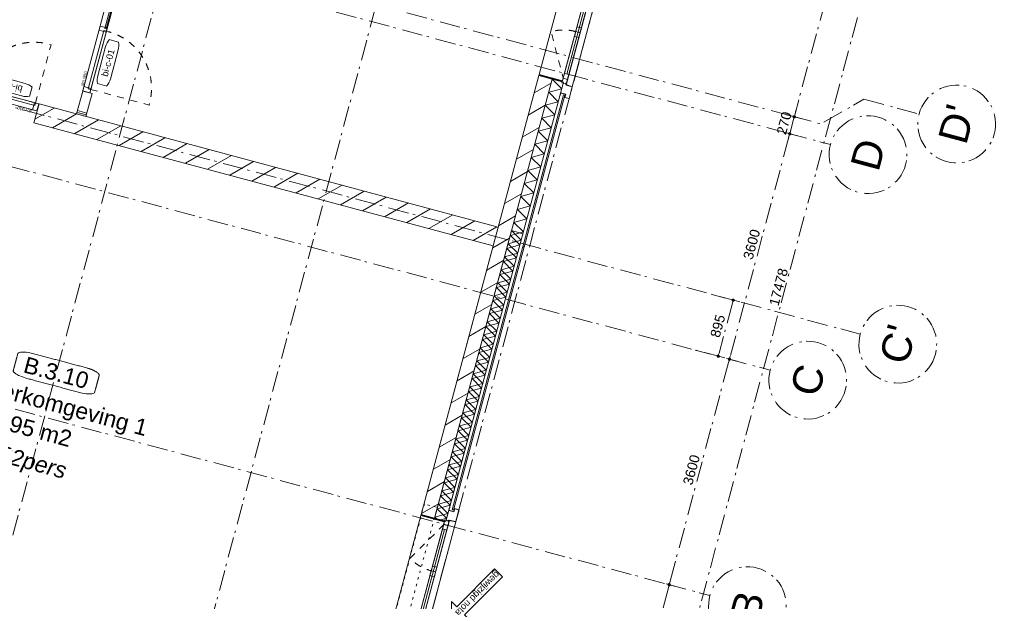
# Model space of a CAD drawing. Header units: millimetres. Extents: x -7616 to 74263, y -35603 to 21987.
# Tile 46 of 48: x 56783 to 71976, y -25611 to -16641. Entities that reach past the tile are written whole.
import ezdxf
from ezdxf.enums import TextEntityAlignment as Align

# ---------------------------------------------------------------- set-up
doc = ezdxf.new("R2010")
doc.units = ezdxf.units.MM
doc.header["$LTSCALE"] = 508
doc.header["$PDMODE"] = 1
doc.header["$PDSIZE"] = -2
for name, pattern in [('Dash Style-1', [0.41664, 0.20828, -0.20836]), ('Dash Style-5', [0.20828, 0.069425, -0.138855]), ('Dash Style-6', [1.04164, 0.625, -0.20828, 0.06943, -0.13893])]:
    doc.linetypes.add(name, pattern=pattern)
doc.layers.get('0').update_dxf_attribs({"lineweight": 0})
doc.layers.get('DEFPOINTS').update_dxf_attribs({"lineweight": 0})
for name, color, linetype, lineweight in [('(00) tekening-lijn draairichting', 7, 'Dash Style-1', 0), ('(00) tekening-merk kozijn', 40, 'Continuous', 0), ('(00) tekening-stramien-algemeen', 7, 'Dash Style-6', 0), ('(00) tekening-wijzigingspijl', 142, 'Continuous', 0), ('(00) tekst-algemeen', 8, 'Continuous', 0), ('(00) tekst-klein', 8, 'Continuous', 0), ('(00) tekst-ruimtenummer-algemeen', 8, 'Continuous', 0), ('(00) tekst-ruimtenummer-gradering', 8, 'Continuous', 0), ('(22) binnenwanden-X kalkzandsteen', 1, 'Continuous', 0), ('(22) binnenwanden-X metal stud _', 92, 'Continuous', 0), ('(28) hoofddraagconstructie-bovenliggend', 1, 'Dash Style-5', 0), ('(42) binnenwandafwerkingen-R plaatmateriaal algemeen', 12, 'Continuous', 0), ('(__) constructies_materialen-K isolatie', 8, 'Continuous', 0), ('(__) constructies_materialen-Xh2 staalproducten', 1, 'Continuous', 0), ('None', 7, 'Continuous', 0)]:
    doc.layers.add(name, color=color, linetype=linetype, lineweight=lineweight)
doc.styles.add('Arial', font='Arial.ttf')
doc.styles.add('Arial Italic (italic)', font='Arial Italic')
doc.styles.add('Helvetica', font='Helvetica')
doc.dimstyles.new('KE __', dxfattribs={"dimtxt": 151.308594, "dimasz": 50.074463, "dimexe": 125, "dimexo": 500, "dimgap": 25, "dimtad": 1, "dimdec": 1, "dimtxsty": 'Helvetica', "dimblk": 'DOT', "dimblk1": 'DOT', "dimblk2": 'DOT', "dimcen": 0, "dimdle": 100, "dimazin": 0, "dimtfac": 0.8, "dimtdec": 1, "dimtix": 1, "dimtmove": 0, "dimatfit": 0, "dimldrblk": 'DOT', "dimfxl": 150, "dimfxlon": 1, "dimfrac": 2, "dimtolj": 1, "dimarcsym": 0})
pattern_1 = [(45, (0, 0), (-176.7767, 176.7767), [])]

# ---------------------------------------------------------------- blocks, each defined once
blk = doc.blocks.new('00-merk kozijn')
at = {"layer": '(00) tekening-merk kozijn', "color": 2, "lineweight": 0, "transparency": 33554687, "flags": 128}
blk.add_lwpolyline([(233, 50, 0.105357), (349, 75), (350, 75), (350, 225), (349, 225, 0.105357), (233, 250), (-233, 250, 0.105357), (-349, 225), (-350, 225), (-350, 75), (-349, 75, 0.105357), (-233, 50)], format="xyb", close=True, dxfattribs=at)
at = {"layer": 'None', "color": 7, "linetype": 'Continuous', "lineweight": 0, "transparency": 33554687}
blk.add_point((0, 0), dxfattribs=at)
at = {"layer": '(00) tekening-merk kozijn', "color": 2, "transparency": 33554687, "style": 'Arial'}
blk.add_attdef('MERK', text='', height=101, dxfattribs=at).set_placement((0, 150), align=Align.MIDDLE_CENTER)
blk = doc.blocks.new('bi-c-01 plt')
at = {"layer": '(00) tekening-lijn draairichting', "color": 17, "lineweight": 0, "transparency": 33554687, "flags": 128}
blk.add_lwpolyline([(57, -114), (57, -1044), (87, -1044, 0.414214), (987, -144), (987, -114)], format="xyb", close=True, dxfattribs=at)
at = {"layer": 'None', "color": 17, "lineweight": 0, "transparency": 33554687}
for p, q in [((1022, -99), (1022, -114)), ((1484, -99), (1484, -114))]:
    blk.add_line(p, q, dxfattribs=at)
at = {"layer": 'None', "color": 17, "lineweight": 0, "transparency": 33554687, "flags": 128}
for points in [[(5, 0), (1526, 0), (1526, -114), (5, -114)], [(5, 0), (72, 0), (72, -114), (5, -114)], [(57, -74), (987, -74), (987, -114), (57, -114)], [(972, 0), (1039, 0), (1039, -114), (972, -114)], [(1022, -79), (1484, -79), (1484, -99), (1022, -99)], [(1459, 0), (1526, 0), (1526, -114), (1459, -114)]]:
    blk.add_lwpolyline(points, close=True, dxfattribs=at)
at = {"layer": 'None', "color": 7, "linetype": 'Continuous', "lineweight": 0, "transparency": 33554687}
for p in [(0, 0), (1531, 0)]:
    blk.add_point(p, dxfattribs=at)
at = {"layer": '(00) tekening-merk kozijn', "color": 1, "transparency": 33554687}
ref = blk.add_blockref('00-merk kozijn', (522, -114), dxfattribs=dict(at, rotation=180))
ref.add_attrib('MERK', 'bi-c-01', dxfattribs={"color": 2, "transparency": 33554687, "height": 100.7, "style": 'Arial'}).set_placement((522, -264), align=Align.MIDDLE_CENTER)
at = {"layer": '(00) tekst-klein', "color": 17, "insert": (72, 2), "char_height": 50.3, "attachment_point": 7, "line_spacing_factor": 0.962448, "style": 'Arial'}
blk.add_mtext('dm 900', dxfattribs=at)
blk = doc.blocks.new('Isolatie Object')
at = {"layer": '(__) constructies_materialen-K isolatie', "color": 2, "lineweight": 0, "transparency": 33554687, "flags": 128}
blk.add_lwpolyline([(0, 90), (7008, 90), (7008, -90), (0, -90)], close=True, dxfattribs=at)
blk.add_lwpolyline([(0, -90), (104, 90), (208, -90), (208, -90), (312, 90), (416, -90), (416, -90), (520, 90), (624, -90), (624, -90), (727, 90), (831, -90), (831, -90), (935, 90), (1039, -90), (1039, -90), (1143, 90), (1247, -90), (1247, -90), (1351, 90), (1455, -90), (1455, -90), (1559, 90), (1663, -90), (1663, -90), (1767, 90), (1871, -90), (1871, -90), (1975, 90), (2078, -90), (2078, -90), (2182, 90), (2286, -90), (2286, -90), (2390, 90), (2494, -90), (2494, -90), (2598, 90), (2702, -90), (2702, -90), (2806, 90), (2910, -90), (2910, -90), (3014, 90), (3118, -90), (3118, -90), (3222, 90), (3326, -90), (3326, -90), (3429, 90), (3533, -90), (3533, -90), (3637, 90), (3741, -90), (3741, -90), (3845, 90), (3949, -90), (3949, -90), (4053, 90), (4157, -90), (4157, -90), (4261, 90), (4365, -90), (4365, -90), (4469, 90), (4573, -90), (4573, -90), (4677, 90), (4780, -90), (4780, -90), (4884, 90), (4988, -90), (4988, -90), (5092, 90), (5196, -90), (5196, -90), (5300, 90), (5404, -90), (5404, -90), (5508, 90), (5612, -90), (5612, -90), (5716, 90), (5820, -90), (5820, -90), (5924, 90), (6028, -90), (6028, -90), (6131, 90), (6235, -90), (6235, -90), (6339, 90), (6443, -90), (6443, -90), (6547, 90), (6651, -90), (6651, -90), (6755, 90), (6859, -90), (6963, 90), (7008, 11)], dxfattribs=at)
blk = doc.blocks.new('Isolatie Object-1')
at = {"layer": '(__) constructies_materialen-K isolatie', "color": 2, "lineweight": 0, "transparency": 33554687, "flags": 128}
blk.add_lwpolyline([(0, 90), (4596, 90), (4596, -90), (0, -90)], close=True, dxfattribs=at)
blk.add_lwpolyline([(0, -90), (104, 90), (208, -90), (208, -90), (312, 90), (416, -90), (416, -90), (520, 90), (624, -90), (624, -90), (727, 90), (831, -90), (831, -90), (935, 90), (1039, -90), (1039, -90), (1143, 90), (1247, -90), (1247, -90), (1351, 90), (1455, -90), (1455, -90), (1559, 90), (1663, -90), (1663, -90), (1767, 90), (1871, -90), (1871, -90), (1975, 90), (2078, -90), (2078, -90), (2182, 90), (2286, -90), (2286, -90), (2390, 90), (2494, -90), (2494, -90), (2598, 90), (2702, -90), (2702, -90), (2806, 90), (2910, -90), (2910, -90), (3014, 90), (3118, -90), (3118, -90), (3222, 90), (3326, -90), (3326, -90), (3429, 90), (3533, -90), (3533, -90), (3637, 90), (3741, -90), (3741, -90), (3845, 90), (3949, -90), (3949, -90), (4053, 90), (4157, -90), (4157, -90), (4261, 90), (4365, -90), (4365, -90), (4469, 90), (4573, -90), (4596, -49)], dxfattribs=at)
blk = doc.blocks.new('kozijn aansluiting-tussenstijl')
at = {"layer": '(42) binnenwandafwerkingen-R plaatmateriaal algemeen', "color": 17, "lineweight": 0, "transparency": 33554687, "flags": 128}
blk.add_lwpolyline([(-60, 444), (-50, 444), (-50, 75), (-60, 75)], close=True, dxfattribs=at)
at = {"layer": 'None', "color": 17, "lineweight": 0, "transparency": 33554687}
blk.add_line((-65, 230), (-65, 444), dxfattribs=at)
at = {"layer": 'None', "color": 17, "lineweight": 0, "transparency": 33554687, "flags": 128}
blk.add_lwpolyline([(-76, 70), (0, 70), (0, 0), (-76, 0)], close=True, dxfattribs=at)
at = {"layer": 'None', "color": 7, "linetype": 'Continuous', "lineweight": 0, "transparency": 33554687}
blk.add_point((0, 0), dxfattribs=at)
blk = doc.blocks.new('zetwerk omlijsting eternit')
at = {"layer": '(__) constructies_materialen-Xh2 staalproducten', "color": 3, "lineweight": 0, "transparency": 33554687, "flags": 128}
for points in [[(7, 13), (-17, 13), (-17, 11), (5, 11), (15, -100), (17, -98)], [(17, -98), (15, -100), (205, -100), (205, -30), (155, -30), (155, 30), (153, 30), (153, -32), (203, -32), (203, -98)], [(205, 48), (157, 48), (157, 0), (155, 0), (155, 50), (205, 50)]]:
    blk.add_lwpolyline(points, close=True, dxfattribs=at)
blk = doc.blocks.new('kozijn aansluiting-hoek met lijst eternit')
at = {"layer": '(42) binnenwandafwerkingen-R plaatmateriaal algemeen', "color": 17, "lineweight": 0, "transparency": 33554687, "flags": 128}
blk.add_lwpolyline([(-32, 444), (-22, 444), (-22, 75), (-32, 75)], close=True, dxfattribs=at)
at = {"layer": 'None', "color": 17, "lineweight": 0, "transparency": 33554687}
blk.add_line((-17, 230), (-17, 444), dxfattribs=at)
at = {"layer": 'None', "color": 17, "lineweight": 0, "transparency": 33554687, "flags": 128}
blk.add_lwpolyline([(-76, 70), (0, 70), (0, 0), (-76, 0)], close=True, dxfattribs=at)
at = {"layer": 'None', "color": 7, "linetype": 'Continuous', "lineweight": 0, "transparency": 33554687}
for p in [(0, 0), (5, 0)]:
    blk.add_point(p, dxfattribs=at)
at = {"layer": 'None', "color": 17, "transparency": 33554687}
blk.add_blockref('zetwerk omlijsting eternit', (0, 0), dxfattribs=at)
blk = doc.blocks.new('Group-14-1')
at = {"layer": 'None', "color": 17, "lineweight": 0, "transparency": 33554687, "flags": 128}
for points in [[(374, 3326), (444, 3326), (444, 3250), (374, 3250)], [(374, 2658), (444, 2658), (444, 2582), (374, 2582)], [(374, 2582), (444, 2582), (444, 2506), (374, 2506)]]:
    blk.add_lwpolyline(points, close=True, dxfattribs=at)
blk = doc.blocks.new('Group-15-1')
at = {"layer": 'None', "color": 17, "lineweight": 0, "transparency": 33554687, "flags": 128}
blk.add_lwpolyline([(-2218, -374), (-2142, -374), (-2142, -444), (-2218, -444)], close=True, dxfattribs=at)
at = {"layer": 'None', "color": 7, "linetype": 'Continuous', "lineweight": 0, "transparency": 33554687}
for p in [(-2223, -444), (-2218, -444)]:
    blk.add_point(p, dxfattribs=at)
at = {"layer": 'None', "color": 17, "transparency": 33554687, "xscale": -1}
blk.add_blockref('zetwerk omlijsting eternit', (-2218, -444), dxfattribs=at)
blk = doc.blocks.new('wijzigingspijl-100')
at = {"layer": '(00) tekening-wijzigingspijl', "color": 1, "lineweight": 0, "flags": 128}
blk.add_lwpolyline([(-1031, -85), (-1031, 87), (-203, 87), (-203, 203), (0, 0), (-203, -201), (-203, -85)], close=True, dxfattribs=at)
at = {"layer": '(00) tekening-wijzigingspijl', "color": 1, "style": 'Arial'}
blk.add_attdef('hoofdveld', text='', height=102, dxfattribs=at).set_placement((-573, 1), align=Align.MIDDLE_CENTER)
blk.add_attdef('subveld', text='', height=75.5, dxfattribs=at).set_placement((-1031, -246), align=Align.MIDDLE_LEFT)
blk = doc.blocks.new('bu-b-09')
at = {"layer": '(00) tekening-lijn draairichting', "color": 17, "lineweight": 0, "transparency": 33554687, "flags": 128}
for points in [[(379, 3326), (7, 2682, 0.13166), (379, 2582)], [(-2142, -374), (-1497, -2, -0.13166), (-1398, -374)]]:
    blk.add_lwpolyline(points, format="xyb", dxfattribs=at)
at = {"layer": 'None', "color": 17, "lineweight": 0, "transparency": 33554687}
for p, q in [((409, 3250), (409, -411)), ((-2142, -409), (409, -409))]:
    blk.add_line(p, q, dxfattribs=at)
at = {"layer": 'None', "color": 17, "lineweight": 0, "transparency": 33554687, "flags": 128}
for points in [[(544, 3412), (444, 3412), (444, -444), (-2232, -444), (-2232, -544), (544, -544), (544, -444), (544, -444)], [(-2218, -444), (444, -444), (444, -374), (444, -374), (444, 3397), (374, 3397), (374, -374), (-2218, -374)], [(0, 3365), (374, 3365), (374, 1268), (0, 1268)], [(379, 1318), (444, 1318), (444, 1242), (379, 1242)], [(-2191, -374), (374, -374), (374, 616), (0, 616), (0, 0), (-2191, 0)], [(379, 642), (444, 642), (444, 566), (379, 566)], [(-2066, -374), (-2066, -444), (-2142, -444), (-2142, -374)], [(-1398, -374), (-1398, -444), (-1474, -444), (-1474, -374)], [(-1322, -374), (-1322, -444), (-1398, -444), (-1398, -374)]]:
    blk.add_lwpolyline(points, close=True, dxfattribs=at)
at = {"layer": '(00) tekst-algemeen', "color": 17, "transparency": 33554687, "rotation": 270}
blk.add_blockref('00-merk kozijn', (544, 1479), dxfattribs=at).add_auto_attribs({'MERK': 'bu-b-09b*'})
at = {"layer": '(00) tekst-algemeen', "color": 17, "transparency": 33554687}
ref = blk.add_blockref('00-merk kozijn', (-753, -544), dxfattribs=dict(at, rotation=180))
ref.add_attrib('MERK', 'bu-b-09a*', dxfattribs={"layer": '(00) tekening-merk kozijn', "color": 2, "transparency": 33554687, "height": 100.7, "style": 'Arial'}).set_placement((-753, -694), align=Align.MIDDLE_CENTER)
at = {"layer": 'None', "color": 17, "transparency": 33554687, "rotation": 90}
for name, p in [('kozijn aansluiting-hoek met lijst eternit', (444, 3397)), ('kozijn aansluiting-tussenstijl', (444, 1318))]:
    blk.add_blockref(name, p, dxfattribs=at)
at = {"layer": 'None', "color": 17, "transparency": 33554687}
for name, p in [('Group-14-1', (0, 0)), ('kozijn aansluiting-tussenstijl', (-2142, -444)), ('Group-15-1', (0, 0))]:
    blk.add_blockref(name, p, dxfattribs=at)
for p, rotation in [((869, 1929), 240), ((-303, -869), 150)]:
    blk.add_blockref('wijzigingspijl-100', p, dxfattribs=dict(at, rotation=rotation)).add_auto_attribs({'hoofdveld': 'gewijzigd nota'})
at = {"layer": 'None', "color": 17, "transparency": 33554687, "xscale": -1, "rotation": 90}
blk.add_blockref('kozijn aansluiting-tussenstijl', (444, 566), dxfattribs=at)
blk = doc.blocks.new('nieuwe hoek')
at = {"layer": '(22) binnenwanden-X kalkzandsteen', "linetype": 'Continuous', "lineweight": 0, "transparency": 33554687}
h = blk.add_hatch(dxfattribs=at)
h.set_pattern_fill('(__)F kzs 1_100', color=253, style=0, pattern_type=2)
h.set_pattern_definition(pattern_1)
h.paths.add_polyline_path([(-544, 3924), (-330, 3924), (-330, 8515), (-544, 8515)])
at = {"layer": '(22) binnenwanden-X kalkzandsteen', "color": 3, "lineweight": 0, "transparency": 33554687}
blk.add_line((-544, 8515), (-544, 3924), dxfattribs=at)
at = {"layer": '(22) binnenwanden-X kalkzandsteen', "color": 3, "lineweight": 0, "transparency": 33554687, "flags": 128}
blk.add_lwpolyline([(-544, 3924), (-330, 3924), (-330, 8515)], dxfattribs=at)
at = {"layer": '(28) hoofddraagconstructie-bovenliggend', "color": 2, "lineweight": 0, "transparency": 33554687, "flags": 128}
blk.add_lwpolyline([(-540, 4094), (-540, 540), (-334, 334), (-334, 4094)], close=True, dxfattribs=at)
blk.add_lwpolyline([(-540, 4094), (-540, 540), (-334, 334), (-334, 4094)], close=True, dxfattribs=at)
at = {"layer": '(42) binnenwandafwerkingen-R plaatmateriaal algemeen', "color": 17, "lineweight": 0, "transparency": 33554687, "flags": 128}
blk.add_lwpolyline([(-80, 8321), (-100, 8321), (-100, 4120), (-80, 4120)], close=True, dxfattribs=at)
at = {"layer": '(__) constructies_materialen-K isolatie', "color": 2, "rotation": 270}
blk.add_blockref('Isolatie Object-1', (-240, 8515), dxfattribs=at)
at = {"layer": 'None', "color": 17, "transparency": 33554687}
blk.add_blockref('bu-b-09', (-544, 544), dxfattribs=at)
blk = doc.blocks.new('bu-b-08')
at = {"layer": '(00) tekening-lijn draairichting', "color": 17, "lineweight": 0, "transparency": 33554687, "flags": 128}
for points in [[(1829, -374, 0.133219), (1729, -7), (1085, -374)], [(4189, -374, -0.133219), (4289, -7), (4933, -374)]]:
    blk.add_lwpolyline(points, format="xyb", dxfattribs=at)
at = {"layer": 'None', "color": 17, "lineweight": 0, "transparency": 33554687}
blk.add_line((4933, -409), (1161, -409), dxfattribs=at)
at = {"layer": 'None', "color": 17, "lineweight": 0, "transparency": 33554687, "flags": 128}
for points in [[(1041, -374), (4977, -374), (4977, 0), (1041, 0)], [(5024, -444), (2744, -444), (2744, -444), (2163, -444), (2163, -444), (994, -444), (994, -544), (5024, -544)], [(5009, -374), (5009, -444), (1009, -444), (1009, -374)], [(1161, -374), (1161, -444), (1085, -444), (1085, -374)], [(1829, -374), (1829, -444), (1753, -444), (1753, -374)], [(1905, -374), (1905, -444), (1829, -444), (1829, -374)], [(4189, -374), (4189, -444), (4113, -444), (4113, -374)], [(4189, -379), (4189, -444), (4113, -444), (4113, -379)], [(4265, -374), (4265, -444), (4189, -444), (4189, -374)], [(4933, -374), (4933, -444), (4857, -444), (4857, -374)]]:
    blk.add_lwpolyline(points, close=True, dxfattribs=at)
at = {"layer": '(00) tekst-algemeen', "color": 17, "transparency": 33554687}
ref = blk.add_blockref('00-merk kozijn', (3009, -544), dxfattribs=dict(at, rotation=180))
ref.add_attrib('MERK', 'bu-b-08*', dxfattribs={"layer": '(00) tekening-merk kozijn', "color": 2, "transparency": 33554687, "height": 100.7, "style": 'Arial'}).set_placement((3009, -694), align=Align.MIDDLE_CENTER)
at = {"layer": 'None', "color": 17, "transparency": 33554687, "xscale": -1}
blk.add_blockref('kozijn aansluiting-hoek met lijst eternit', (1009, -444), dxfattribs=at)
at = {"layer": 'None', "color": 17, "transparency": 33554687}
blk.add_blockref('kozijn aansluiting-hoek met lijst eternit', (5009, -444), dxfattribs=at)
at = {"layer": 'None', "color": 17, "transparency": 33554687, "rotation": 150}
blk.add_blockref('wijzigingspijl-100', (3459, -869), dxfattribs=at).add_auto_attribs({'hoofdveld': 'gewijzigd nota'})
blk = doc.blocks.new('blok b-v3-gevel_constructie')
at = {"layer": '(22) binnenwanden-X kalkzandsteen', "linetype": 'Continuous', "lineweight": 0, "transparency": 33554687}
h = blk.add_hatch(dxfattribs=at)
h.set_pattern_fill('(__)F kzs 1_100', color=253, style=0, pattern_type=2)
h.set_pattern_definition(pattern_1)
h.paths.add_polyline_path([(19906, 10932.48), (19906, 3924), (20120, 3924), (20120, 10932.48)])
h = blk.add_hatch(dxfattribs=at)
h.set_pattern_fill('(__)F kzs 1_100', color=253, style=0, pattern_type=2)
h.set_pattern_definition(pattern_1)
h.paths.add_polyline_path([(12569.99, 8515.45), (19905.99, 8515.45), (19905.99, 8215.45), (12569.99, 8215.45)])
at = {"layer": '(22) binnenwanden-X kalkzandsteen', "color": 3, "lineweight": 0, "transparency": 33554687, "flags": 128}
for points in [[(19906, 10932.48), (19906, 3924), (20120, 3924), (20120, 10932.48)], [(12569.99, 8515.45), (19905.99, 8515.45), (19905.99, 8215.45), (12569.99, 8215.45)]]:
    blk.add_lwpolyline(points, close=True, dxfattribs=at)
at = {"layer": '(42) binnenwandafwerkingen-R plaatmateriaal algemeen', "color": 17, "lineweight": 0, "transparency": 33554687, "flags": 128}
blk.add_lwpolyline([(20350, 10744.5), (20370, 10744.5), (20370, 8320.66), (20350, 8320.66)], close=True, dxfattribs=at)
at = {"layer": '(__) constructies_materialen-K isolatie', "color": 2, "rotation": 270}
blk.add_blockref('Isolatie Object', (20210, 10932.48), dxfattribs=at)
at = {"layer": 'None', "color": 17, "transparency": 33554687, "rotation": 90}
blk.add_blockref('bu-b-08', (19906.02, 9907.48), dxfattribs=at)
at = {"layer": 'None', "color": 17, "transparency": 33554687}
blk.add_blockref('nieuwe hoek', (20450.01, -0.01), dxfattribs=at)
blk = doc.blocks.new('(00)-1-ruimtenummer-200')
at = {"layer": '(00) tekst-ruimtenummer-algemeen', "color": 17, "lineweight": 0, "transparency": 33554687}
blk.add_open_spline([(433, 618), (491, 618), (592, 600), (650, 570), (650, 420), (650, 271), (592, 241), (491, 223), (0, 223), (-491, 223), (-592, 241), (-650, 271), (-650, 420), (-650, 570), (-592, 600), (-491, 618), (-15, 618), (433, 618)], degree=2, knots=[0, 0, 0, 0.013296, 0.026591, 0.039887, 0.251662, 0.264958, 0.278253, 0.291549, 0.503324, 0.51662, 0.529915, 0.543211, 0.754986, 0.768281, 0.781577, 0.794873, 1, 1, 1], dxfattribs=at)
at = {"layer": 'None', "color": 7, "linetype": 'Continuous', "lineweight": 0}
blk.add_point((0, 0), dxfattribs=at)
at = {"layer": '(00) tekst-ruimtenummer-algemeen', "color": 17, "transparency": 33554687, "style": 'Arial'}
for tag, p in [('nummer', (0, 223)), ('naam', (0, -243)), ('oppervlak', (0, -710))]:
    blk.add_attdef(tag, text='', height=252, dxfattribs=at).set_placement(p, align=Align.BOTTOM_CENTER)
at = {"layer": '(00) tekst-ruimtenummer-gradering', "color": 17, "transparency": 33554687, "style": 'Arial Italic (italic)'}
blk.add_attdef('personen', text='', height=252, dxfattribs=at).set_placement((0, -875), align=Align.TOP_CENTER)
at = {"layer": 'None', "color": 0, "flags": 1}
blk.add_attdef('klasse', (-1353, -1668), '', height=252, dxfattribs=at)
blk = doc.blocks.new('blok B 03')
at = {"layer": '(22) binnenwanden-X metal stud _', "linetype": 'Continuous', "lineweight": 0, "transparency": 33554687}
h = blk.add_hatch(dxfattribs=at)
h.set_pattern_fill('(__) metal stud-_ 1_100-1', color=253, style=0, pattern_type=2)
h.set_pattern_definition([(0, (0, 0), (3e-14, -500), []), (0, (2e-15, -30), (3e-14, -500), []), (0, (4e-15, -60), (3e-14, -500), [])])
h.paths.add_polyline_path([(60800, 8880.95), (60650, 8880.95), (60650, 8515.43), (60800, 8515.43)])
at = {"layer": '(22) binnenwanden-X metal stud _', "color": 7, "lineweight": 0, "transparency": 33554687, "flags": 128}
blk.add_lwpolyline([(60800, 8880.95), (60650, 8880.95), (60650, 8515.43), (60800, 8515.43)], close=True, dxfattribs=at)
at = {"layer": 'None', "color": 17, "transparency": 33554687}
blk.add_blockref('blok b-v3-gevel_constructie', (47480.01, -0.02), dxfattribs=at)
for p, rotation in [((60650, 8880.95), 90), ((60050, 8401.43), 180)]:
    blk.add_blockref('bi-c-01 plt', p, dxfattribs=dict(at, rotation=rotation))
blk.add_blockref('(00)-1-ruimtenummer-200', (61380.65, 4154.89), dxfattribs=at).add_auto_attribs({'nummer': 'B.3.10', 'naam': 'PC werkomgeving 1', 'oppervlak': '95 m2', 'personen': '62pers'})
blk = doc.blocks.new('Group-85-1')
at = {"layer": '(00) tekening-stramien-algemeen', "color": 2, "lineweight": 0, "transparency": 33554687}
for p, q in [((71038, 270), (-1885, 270)), ((71038, 0), (-1885, 0)), ((71014, -2705), (-1885, -2705)), ((71014, -3600), (-1885, -3600)), ((71014, -7200), (-1885, -7200))]:
    blk.add_line(p, q, dxfattribs=at)
blk = doc.blocks.new('Stramien blok B')
at = {"layer": '(00) tekening-stramien-algemeen', "color": 2, "lineweight": 0, "transparency": 33554687}
for p, q in [((61110, 1818.9), (61110, -14997.6)), ((64410, 1818.9), (64410, -14997.6)), ((67660, 1818.9), (67660, -14997.6))]:
    blk.add_line(p, q, dxfattribs=at)
at = {"layer": 'None', "color": 17, "transparency": 33554687}
blk.add_blockref('Group-85-1', (0, 0), dxfattribs=at)
blk = doc.blocks.new('00-stramienbol')
at = {"layer": '(00) tekening-stramien-algemeen', "color": 2, "lineweight": 0, "transparency": 33554687, "flags": 128}
blk.add_lwpolyline([(0, 600), (59, 597), (117, 588), (174, 574), (230, 554), (283, 529), (333, 499), (381, 464), (424, 424), (464, 381), (499, 333), (529, 283), (554, 230), (574, 174), (588, 117), (597, 59), (600, 0), (597, -59), (588, -117), (574, -174), (554, -230), (529, -283), (499, -333), (464, -381), (424, -424), (381, -464), (333, -499), (283, -529), (230, -554), (174, -574), (117, -588), (59, -597), (0, -600), (-59, -597), (-117, -588), (-174, -574), (-230, -554), (-283, -529), (-333, -499), (-381, -464), (-424, -424), (-464, -381), (-499, -333), (-529, -283), (-554, -230), (-574, -174), (-588, -117), (-597, -59), (-600, 0), (-597, 59), (-588, 117), (-574, 174), (-554, 230), (-529, 283), (-499, 333), (-464, 381), (-424, 424), (-381, 464), (-333, 499), (-283, 529), (-230, 554), (-174, 574), (-117, 588), (-59, 597)], close=True, dxfattribs=at)
at = {"layer": '(00) tekening-stramien-algemeen', "color": 7, "linetype": 'Continuous', "lineweight": 0, "transparency": 33554687}
for p in [(0, 600), (-600, 0), (0, 0), (600, 0), (0, -600)]:
    blk.add_point(p, dxfattribs=at)
at = {"layer": '(00) tekening-stramien-algemeen', "color": 2, "transparency": 33554687, "style": 'Arial'}
blk.add_attdef('hoofdveld', text='', height=453, dxfattribs=at).set_placement((0, 0), align=Align.MIDDLE_CENTER)
at = {"layer": 'None', "color": 0, "flags": 1}
for tag, p in [('subveld_1', (-600, -1416)), ('subveld_2', (-600, -2231))]:
    blk.add_attdef(tag, p, '', height=453, dxfattribs=at)
blk = doc.blocks.new('_Dot')
at = {"color": 0, "linetype": 'ByBlock', "lineweight": -2}
blk.add_line((-0.5, 0), (-1, 0), dxfattribs=at)
at = {"color": 0, "linetype": 'ByBlock', "const_width": 0.5}
blk.add_lwpolyline([(-0.25, 0, 1), (0.25, 0, 1)], format="xyb", close=True, dxfattribs=at)
blk = doc.blocks.new('*D184')
at = {"layer": '(00) tekening-stramien-algemeen', "color": 0, "lineweight": -2, "transparency": 33554687}
for p, q in [((1, -50), (1, -175)), ((3551, -50), (51, -50)), ((3601, -50), (3601, -175))]:
    blk.add_line(p, q, dxfattribs=at)
at = {"layer": 'DEFPOINTS', "color": 0, "transparency": 33554687}
for p in [(1, 450), (3601, 450), (1, -50)]:
    blk.add_point(p, dxfattribs=at)
at = {"layer": '(00) tekening-stramien-algemeen', "color": 0, "lineweight": -2, "xscale": 50.07446289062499, "yscale": 50.07446289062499, "zscale": 50.07446289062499, "rotation": 180}
blk.add_blockref('_Dot', (1, -50), dxfattribs=at)
at = {"layer": '(00) tekening-stramien-algemeen', "color": 0, "lineweight": -2, "xscale": 50.07446289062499, "yscale": 50.07446289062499, "zscale": 50.07446289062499}
blk.add_blockref('_Dot', (3601, -50), dxfattribs=at)
at = {"layer": '(00) tekening-stramien-algemeen', "color": 0, "lineweight": 0, "transparency": 33554687, "insert": (1801, 76), "char_height": 151.3, "attachment_point": 5, "style": 'Helvetica'}
blk.add_mtext('\\A1;3600', dxfattribs=at)
blk = doc.blocks.new('*D185')
at = {"layer": '(00) tekening-stramien-algemeen', "color": 0, "lineweight": -2, "transparency": 33554687}
for p, q in [((3601, -50), (3601, -175)), ((7151, -50), (3651, -50)), ((7201, -50), (7201, -175))]:
    blk.add_line(p, q, dxfattribs=at)
at = {"layer": 'DEFPOINTS', "color": 0, "transparency": 33554687}
for p in [(3601, 450), (7201, 450), (3601, -50)]:
    blk.add_point(p, dxfattribs=at)
at = {"layer": '(00) tekening-stramien-algemeen', "color": 0, "lineweight": -2, "xscale": 50.07446289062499, "yscale": 50.07446289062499, "zscale": 50.07446289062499, "rotation": 180}
blk.add_blockref('_Dot', (3601, -50), dxfattribs=at)
at = {"layer": '(00) tekening-stramien-algemeen', "color": 0, "lineweight": -2, "xscale": 50.07446289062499, "yscale": 50.07446289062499, "zscale": 50.07446289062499}
blk.add_blockref('_Dot', (7201, -50), dxfattribs=at)
at = {"layer": '(00) tekening-stramien-algemeen', "color": 0, "lineweight": 0, "transparency": 33554687, "insert": (5401, 76), "char_height": 151.3, "attachment_point": 5, "style": 'Helvetica'}
blk.add_mtext('\\A1;3600', dxfattribs=at)
blk = doc.blocks.new('*D186')
at = {"layer": '(00) tekening-stramien-algemeen', "color": 0, "lineweight": -2, "transparency": 33554687}
for p, q in [((7201, -50), (7201, -175)), ((10751, -50), (7251, -50)), ((10801, -74), (10801, -175))]:
    blk.add_line(p, q, dxfattribs=at)
at = {"layer": 'DEFPOINTS', "color": 0, "transparency": 33554687}
for p in [(7201, 450), (10801, 426), (7201, -50)]:
    blk.add_point(p, dxfattribs=at)
at = {"layer": '(00) tekening-stramien-algemeen', "color": 0, "lineweight": -2, "xscale": 50.07446289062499, "yscale": 50.07446289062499, "zscale": 50.07446289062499, "rotation": 180}
blk.add_blockref('_Dot', (7201, -50), dxfattribs=at)
at = {"layer": '(00) tekening-stramien-algemeen', "color": 0, "lineweight": -2, "xscale": 50.07446289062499, "yscale": 50.07446289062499, "zscale": 50.07446289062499}
blk.add_blockref('_Dot', (10801, -50), dxfattribs=at)
at = {"layer": '(00) tekening-stramien-algemeen', "color": 0, "lineweight": 0, "transparency": 33554687, "insert": (9001, 76), "char_height": 151.3, "attachment_point": 5, "style": 'Helvetica'}
blk.add_mtext('\\A1;3600', dxfattribs=at)
blk = doc.blocks.new('*D187')
at = {"layer": '(00) tekening-stramien-algemeen', "color": 0, "lineweight": -2, "transparency": 33554687}
for p, q in [((10751, -50), (10701, -50)), ((10801, -50), (10801, -175)), ((11071, -50), (10801, -50)), ((11071, -50), (11071, -175)), ((11121, -50), (11171, -50))]:
    blk.add_line(p, q, dxfattribs=at)
at = {"layer": 'DEFPOINTS', "color": 0, "transparency": 33554687}
for p in [(10801, 450), (11071, 450), (10801, -50)]:
    blk.add_point(p, dxfattribs=at)
at = {"layer": '(00) tekening-stramien-algemeen', "color": 0, "lineweight": -2, "xscale": 50.07446289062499, "yscale": 50.07446289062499, "zscale": 50.07446289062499}
blk.add_blockref('_Dot', (10801, -50), dxfattribs=at)
at = {"layer": '(00) tekening-stramien-algemeen', "color": 0, "lineweight": -2, "xscale": 50.07446289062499, "yscale": 50.07446289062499, "zscale": 50.07446289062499, "rotation": 180}
blk.add_blockref('_Dot', (11071, -50), dxfattribs=at)
at = {"layer": '(00) tekening-stramien-algemeen', "color": 0, "lineweight": 0, "transparency": 33554687, "insert": (10936, 76), "char_height": 151.3, "attachment_point": 5, "style": 'Helvetica'}
blk.add_mtext('\\A1;270', dxfattribs=at)
blk = doc.blocks.new('*D189')
at = {"layer": '(00) tekening-stramien-algemeen', "color": 0, "lineweight": -2, "transparency": 33554687}
for p, q in [((7201, 500), (7201, 255)), ((8096, 450), (8096, 255)), ((8046, 130), (7251, 130))]:
    blk.add_line(p, q, dxfattribs=at)
at = {"layer": 'DEFPOINTS', "color": 0, "transparency": 33554687}
for p in [(7201, 130), (7201, 0), (8096, -50)]:
    blk.add_point(p, dxfattribs=at)
at = {"layer": '(00) tekening-stramien-algemeen', "color": 0, "lineweight": -2, "xscale": 50.07446289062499, "yscale": 50.07446289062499, "zscale": 50.07446289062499, "rotation": 180}
blk.add_blockref('_Dot', (7201, 130), dxfattribs=at)
at = {"layer": '(00) tekening-stramien-algemeen', "color": 0, "lineweight": -2, "xscale": 50.07446289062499, "yscale": 50.07446289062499, "zscale": 50.07446289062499}
blk.add_blockref('_Dot', (8096, 130), dxfattribs=at)
at = {"layer": '(00) tekening-stramien-algemeen', "color": 0, "lineweight": 0, "transparency": 33554687, "insert": (7649, 256), "char_height": 151.3, "attachment_point": 5, "style": 'Helvetica'}
blk.add_mtext('\\A1;895', dxfattribs=at)
blk = doc.blocks.new('*D190')
at = {"layer": '(00) tekening-stramien-algemeen', "color": 0, "lineweight": -2, "transparency": 33554687}
for p, q in [((11071, -96), (11071, 75)), ((17161, -50), (11121, -50)), ((17211, -503), (17211, -175))]:
    blk.add_line(p, q, dxfattribs=at)
at = {"layer": 'DEFPOINTS', "color": 0, "transparency": 33554687}
for p in [(11071, -50), (17211, -3), (11071, -596)]:
    blk.add_point(p, dxfattribs=at)
at = {"layer": '(00) tekening-stramien-algemeen', "color": 0, "lineweight": -2, "xscale": 50.07446289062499, "yscale": 50.07446289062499, "zscale": 50.07446289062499, "rotation": 180}
blk.add_blockref('_Dot', (11071, -50), dxfattribs=at)
at = {"layer": '(00) tekening-stramien-algemeen', "color": 0, "lineweight": -2, "xscale": 50.07446289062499, "yscale": 50.07446289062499, "zscale": 50.07446289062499}
blk.add_blockref('_Dot', (17211, -50), dxfattribs=at)
at = {"layer": '(00) tekening-stramien-algemeen', "color": 0, "lineweight": 0, "transparency": 33554687, "insert": (14141, 76), "char_height": 151.3, "attachment_point": 5, "style": 'Helvetica'}
blk.add_mtext('\\A1;6140', dxfattribs=at)
blk = doc.blocks.new('*D191')
at = {"layer": '(00) tekening-stramien-algemeen', "color": 0, "lineweight": -2, "transparency": 33554687}
for p, q in [((-267, -446), (-267, -721)), ((17211, -446), (17211, -721)), ((-217, -596), (17161, -596))]:
    blk.add_line(p, q, dxfattribs=at)
at = {"layer": 'DEFPOINTS', "color": 0, "transparency": 33554687}
for p in [(-267, 3333), (17211, 100), (17211, -596)]:
    blk.add_point(p, dxfattribs=at)
at = {"layer": '(00) tekening-stramien-algemeen', "color": 0, "lineweight": -2, "xscale": 50.07446289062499, "yscale": 50.07446289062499, "zscale": 50.07446289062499}
for p, rotation in [((-267, -596), 179.9996842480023), ((17211, -596), 359.9996842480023)]:
    blk.add_blockref('_Dot', p, dxfattribs=dict(at, rotation=rotation))
at = {"layer": '(00) tekening-stramien-algemeen', "color": 0, "lineweight": 0, "transparency": 33554687, "insert": (8472, -495), "char_height": 151.3, "attachment_point": 5, "rotation": 359.9997, "style": 'Helvetica'}
blk.add_mtext('\\A1;17478', dxfattribs=at)
blk = doc.blocks.new('stramien kop gevel blok B')
at = {"layer": '(00) tekening-stramien-algemeen', "color": 2, "lineweight": 0}
for p, q in [((3601.3, 0), (3601.3, -700)), ((7201.3, 0), (7201.3, -700)), ((8096.3, 0), (8096.3, -1900)), ((10801.3, 0), (10801.3, -700)), ((11611.3, -1018.4), (11611.3, -1900))]:
    blk.add_line(p, q, dxfattribs=at)
at = {"layer": '(00) tekening-stramien-algemeen', "color": 2, "lineweight": 0, "transparency": 33554687, "flags": 128}
blk.add_lwpolyline([(11071.3, 0), (11071.3, -475.4), (11611.3, -1018.4)], dxfattribs=at)
at = {"layer": '(00) tekening-stramien-algemeen', "color": 2}
ref = blk.add_blockref('00-stramienbol', (3601.3, -1300), dxfattribs=dict(at, rotation=180))
ref.add_attrib('hoofdveld', 'B', dxfattribs={"color": 2, "transparency": 33554687, "height": 453.1, "style": 'Arial'}).set_placement((3601.3, -1300), align=Align.MIDDLE_CENTER)
ref = blk.add_blockref('00-stramienbol', (7201.3, -1300), dxfattribs=dict(at, rotation=180))
ref.add_attrib('hoofdveld', 'C', dxfattribs={"color": 2, "transparency": 33554687, "height": 453.1, "style": 'Arial'}).set_placement((7201.3, -1300), align=Align.MIDDLE_CENTER)
ref = blk.add_blockref('00-stramienbol', (10801.3, -1300), dxfattribs=dict(at, rotation=180))
ref.add_attrib('hoofdveld', 'D', dxfattribs={"color": 2, "transparency": 33554687, "height": 453.1, "style": 'Arial'}).set_placement((10801.3, -1300), align=Align.MIDDLE_CENTER)
ref = blk.add_blockref('00-stramienbol', (8096.3, -2500), dxfattribs=dict(at, rotation=180))
ref.add_attrib('hoofdveld', "C'", dxfattribs={"color": 2, "transparency": 33554687, "height": 453.1, "style": 'Arial'}).set_placement((8096.3, -2500), align=Align.MIDDLE_CENTER)
ref = blk.add_blockref('00-stramienbol', (11611.3, -2500), dxfattribs=dict(at, xscale=-1, rotation=180))
ref.add_attrib('hoofdveld', "D'", dxfattribs={"color": 2, "transparency": 33554687, "height": 453.1, "style": 'Arial'}).set_placement((11611.3, -2500), align=Align.MIDDLE_CENTER)
at = {"layer": '(00) tekening-stramien-algemeen', "color": 2, "lineweight": 0, "transparency": 33554687}
dim = blk.add_linear_dim(base=(17211.3, -596.1), p1=(-267.1, 3333.4), p2=(17211.3, 100), angle=359.99968, dimstyle='KE __', override={"dimgap": 25, "dimdec": 0, "dimpost": '<>', "dimtxsty": 'Helvetica', "dimtmove": 2}, dxfattribs=at)
dim.commit()
dim.dimension.update_dxf_attribs({"geometry": '*D191', "text_midpoint": (8472.1, -495.4)})
for base, p1, p2, picture, middle in [((7201.3, 130), (8096.3, -50), (7201.3, 0), '*D189', (7648.8, 255.7)), ((1.3, -50), (3601.3, 450), (1.3, 450), '*D184', (1801.3, 75.7)), ((3601.3, -50), (7201.3, 450), (3601.3, 450), '*D185', (5401.3, 75.7)), ((7201.3, -50), (10801.3, 426.1), (7201.3, 450), '*D186', (9001.3, 75.7)), ((10801.3, -50), (11071.3, 449.9), (10801.3, 450), '*D187', (10936.3, 75.7)), ((11071.3, -50), (17211.3, -3.1), (11071.3, -596.1), '*D190', (14141.3, 75.7))]:
    dim = blk.add_linear_dim(base=base, p1=p1, p2=p2, dimstyle='KE __', override={"dimgap": 50, "dimdec": 0, "dimpost": '<>', "dimtxsty": 'Helvetica', "dimtmove": 2}, dxfattribs=at)
    dim.commit()
    dim.dimension.update_dxf_attribs({"geometry": picture, "text_midpoint": middle})

msp = doc.modelspace()

# ---------------------------------------------------------------- block references
at = {"layer": 'None', "color": 17, "transparency": 33554687}
for name, p, rotation in [('Stramien blok B', (0, 0), 344.9999645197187), ('blok B 03', (-3126, -10623), 344.9999999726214), ('stramien kop gevel blok B', (65827, -28821), 75.02800383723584)]:
    msp.add_blockref(name, p, dxfattribs=dict(at, rotation=rotation))

doc.saveas('drawing.dxf')
